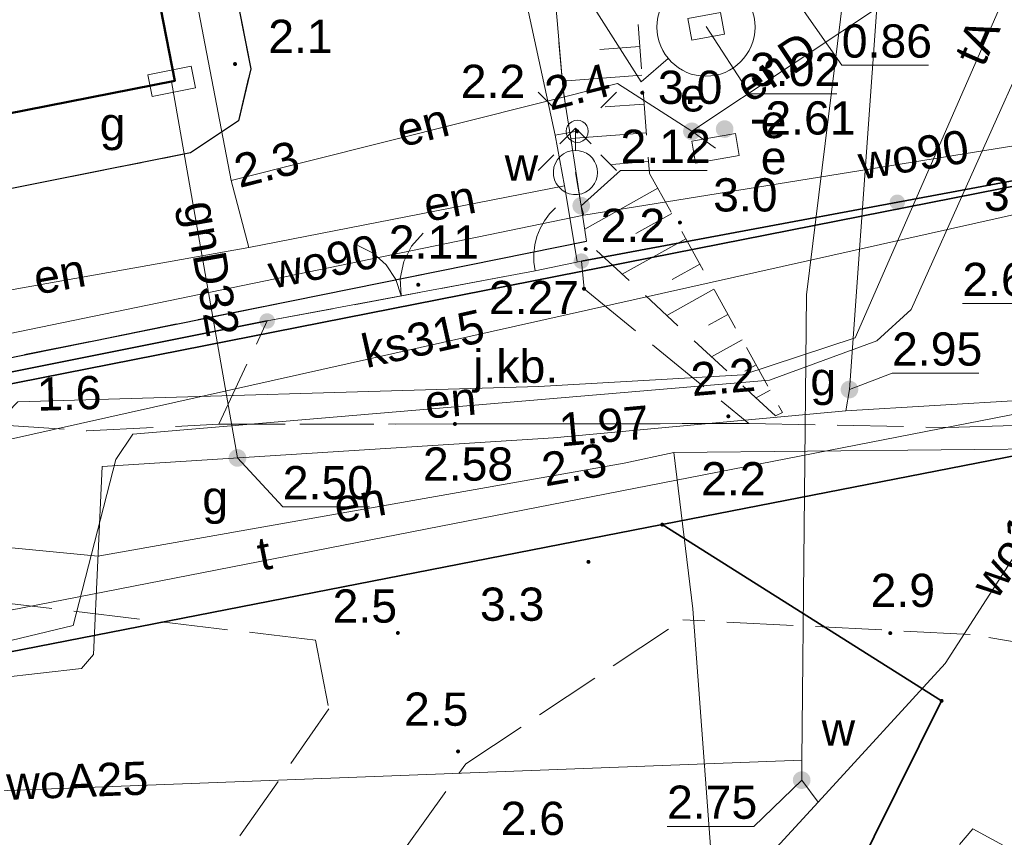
# Model space of a CAD drawing. Extents: x 5461355 to 5464904, y 5969481 to 5972975.
# Tile 25 of 40: x 5462450 to 5462473, y 5972224 to 5972243. Entities that reach past the tile are written whole.
import ezdxf
from ezdxf.enums import TextEntityAlignment as Align

# ---------------------------------------------------------------- set-up
doc = ezdxf.new("R2010")
doc.units = 0
for name, pattern in [('PRZER1-1', [1, 0.5, -0.5]), ('PRZER2-1', [1.5, 1, -0.5]), ('PRZER3-1', [2, 1.5, -0.5])]:
    doc.linetypes.add(name, pattern=pattern)
doc.layers.get('0').update_dxf_attribs({"linetype": 'CONTINUOUS'})
for name, color, linetype, lineweight in [('GEPPGD', 7, 'CONTINUOUS', 18), ('GESBLO', 7, 'CONTINUOUS', 18), ('GESBZO', 7, 'CONTINUOUS', 50), ('GESDZI', 7, 'CONTINUOUS', 18), ('GSLKBR', 7, 'CONTINUOUS', 18), ('GSLKFU', 7, 'CONTINUOUS', 18), ('GSLKOG', 7, 'CONTINUOUS', 35), ('GSLKRW', 7, 'CONTINUOUS', 25), ('GSPWPN', 7, 'CONTINUOUS', 13), ('GSPWPN_O', 7, 'CONTINUOUS', 13), ('GSPWPS', 7, 'CONTINUOUS', 13), ('GSPWPS_O', 7, 'CONTINUOUS', 13), ('GSSKOA', 7, 'CONTINUOUS', 18), ('GSSKOA_O', 7, 'CONTINUOUS', 18), ('GSSKOD', 7, 'CONTINUOUS', 18), ('GSSZSN', 7, 'CONTINUOUS', 18), ('GUPELA', 7, 'CONTINUOUS', 18), ('GUPIWZ', 7, 'CONTINUOUS', 18), ('GUPPRZ_O', 7, 'CONTINUOUS', 18), ('GUSIKP', 7, 'CONTINUOUS', 18)]:
    doc.layers.add(name, color=color, linetype=linetype, lineweight=lineweight)
for name, color, linetype, lineweight, true_color in [('GESKKL', 7, 'CONTINUOUS', 18, 0x24bc24), ('GESUZY', 7, 'CONTINUOUS', 18, 0x008000), ('GULEPR', 1, 'CONTINUOUS', 18, 0xff0000), ('GULEPR_O', 1, 'CONTINUOUS', 18, 0xff0000), ('GULGPR', 7, 'CONTINUOUS', 18, 0xbfbf00), ('GULGPR_O', 7, 'CONTINUOUS', 18, 0xbfbf00), ('GULKPR', 7, 'CONTINUOUS', 18, 0x803300), ('GULKPR_O', 7, 'CONTINUOUS', 18, 0x803300), ('GULTPR', 7, 'CONTINUOUS', 18, 0xff9100), ('GULTPR_O', 7, 'CONTINUOUS', 18, 0xff9100), ('GULWPR', 5, 'CONTINUOUS', 18, 0x0000ff), ('GULWPR_O', 5, 'CONTINUOUS', 18, 0x0000ff), ('GUPESE', 1, 'CONTINUOUS', 18, 0xff0000), ('GUPESE_O', 1, 'CONTINUOUS', 18, 0xff0000), ('GUPEUT', 1, 'CONTINUOUS', 18, 0xff0000), ('GUPEUT_O', 1, 'CONTINUOUS', 18, 0xff0000), ('GUPGSG', 7, 'CONTINUOUS', 18, 0xbfbf00), ('GUPGSG_O', 7, 'CONTINUOUS', 18, 0xbfbf00), ('GUPGZA', 7, 'CONTINUOUS', 18, 0xbfbf00), ('GUPGZA_O', 7, 'CONTINUOUS', 18, 0xbfbf00), ('GUPWDT', 5, 'CONTINUOUS', 18, 0x0000ff), ('GUPWZA', 5, 'CONTINUOUS', 18, 0x0000ff), ('GUPWZA_O', 5, 'CONTINUOUS', 18, 0x0000ff)]:
    doc.layers.add(name, color=color, linetype=linetype, lineweight=lineweight, true_color=true_color)
doc.styles.add('Arial', font='arial.ttf')

# ---------------------------------------------------------------- blocks, each defined once
blk = doc.blocks.new('GEPPGD1_2')
blk.add_hatch(color=0).paths.add_polyline_path([(0, -0.045), (0.013906, -0.042798), (0.02645, -0.036406), (0.036406, -0.02645), (0.042798, -0.013906), (0.045, 0), (0.042798, 0.013906), (0.036406, 0.02645), (0.02645, 0.036406), (0.013906, 0.042798), (0, 0.045), (-0.013906, 0.042798), (-0.02645, 0.036406), (-0.036406, 0.02645), (-0.042798, 0.013906), (-0.045, 0), (-0.042798, -0.013906), (-0.036406, -0.02645), (-0.02645, -0.036406), (-0.013906, -0.042798)])
blk = doc.blocks.new('GSPWPN1')
blk.add_hatch(color=0).paths.add_polyline_path([(-0.045, 0), (-0.043, -0.012), (-0.039, -0.022), (-0.032, -0.032), (-0.022, -0.039), (-0.012, -0.043), (0, -0.045), (0.012, -0.043), (0.022, -0.039), (0.032, -0.032), (0.039, -0.022), (0.043, -0.012), (0.045, 0), (0.043, 0.012), (0.039, 0.022), (0.032, 0.032), (0.022, 0.039), (0.012, 0.043), (0, 0.045), (-0.012, 0.043), (-0.022, 0.039), (-0.032, 0.032), (-0.039, 0.022), (-0.043, 0.012)])
blk = doc.blocks.new('GUPGZA1')
blk.add_hatch(color=0).paths.add_polyline_path([(-0.2, 0), (-0.193185, -0.051764), (-0.173205, -0.1), (-0.141421, -0.141421), (-0.1, -0.173205), (-0.051764, -0.193185), (0, -0.2), (0.051764, -0.193185), (0.1, -0.173205), (0.141421, -0.141421), (0.173205, -0.1), (0.193185, -0.051764), (0.2, 0), (0.193185, 0.051764), (0.173205, 0.1), (0.141421, 0.141421), (0.1, 0.173205), (0.051764, 0.193185), (0, 0.2), (-0.051764, 0.193185), (-0.1, 0.173205), (-0.141421, 0.141421), (-0.173205, 0.1), (-0.193185, 0.051764)])
blk = doc.blocks.new('GUPGSG1')
at = {"color": 0}
blk.add_lwpolyline([(-0.5, -0.25), (-0.5, 0.25), (0.5, 0.25), (0.5, -0.25)], close=True, dxfattribs=at)
blk = doc.blocks.new('GUPIWZ1_3')
at = {"color": 0}
blk.add_lwpolyline([(0.375, -0.25), (-0.375, -0.25), (-0.375, 0.25), (0.375, 0.25)], close=True, dxfattribs=at)
blk = doc.blocks.new('GUPWDT1')
at = {"color": 0}
for points in [[(-0.353553, 0.646447), (0, 1), (0.353553, 0.646447)], [(0, 0.5), (0, 1)]]:
    blk.add_lwpolyline(points, dxfattribs=at)
blk.add_lwpolyline([(0, 0.5), (0.086824, 0.492404), (0.17101, 0.469846), (0.25, 0.433013), (0.321394, 0.383022), (0.383022, 0.321394), (0.433013, 0.25), (0.469846, 0.17101), (0.492404, 0.086824), (0.5, 0), (0.492404, -0.086824), (0.469846, -0.17101), (0.433013, -0.25), (0.377875, -0.32743), (0.309079, -0.393027), (0.229113, -0.444418), (0.140866, -0.479746), (0.047528, -0.497736), (-0.047528, -0.497736), (-0.140866, -0.479746), (-0.229113, -0.444418), (-0.309079, -0.393027), (-0.377875, -0.32743), (-0.433013, -0.25), (-0.4725, -0.163534), (-0.494911, -0.071157), (-0.499434, 0.023791), (-0.485906, 0.117879), (-0.454816, 0.207708), (-0.407288, 0.290028), (-0.34504, 0.361867), (-0.27032, 0.420627), (-0.185831, 0.464184), (-0.094626, 0.490964)], close=True, dxfattribs=at)
blk = doc.blocks.new('GUPWZA1')
blk.add_hatch(color=0).paths.add_polyline_path([(-0.2, 0), (-0.193185, -0.051764), (-0.173205, -0.1), (-0.141421, -0.141421), (-0.1, -0.173205), (-0.051764, -0.193185), (0, -0.2), (0.051764, -0.193185), (0.1, -0.173205), (0.141421, -0.141421), (0.173205, -0.1), (0.193185, -0.051764), (0.2, 0), (0.193185, 0.051764), (0.173205, 0.1), (0.141421, 0.141421), (0.1, 0.173205), (0.051764, 0.193185), (0, 0.2), (-0.051764, 0.193185), (-0.1, 0.173205), (-0.141421, 0.141421), (-0.173205, 0.1), (-0.193185, 0.051764)])
blk = doc.blocks.new('GUPESE1')
at = {"color": 0}
blk.add_lwpolyline([(-0.5, -0.25), (-0.5, 0.25), (0.5, 0.25), (0.5, -0.25)], close=True, dxfattribs=at)
blk = doc.blocks.new('GUPEUT1')
blk.add_hatch(color=0).paths.add_polyline_path([(-0.2, 0), (-0.193185, -0.051764), (-0.173205, -0.1), (-0.141421, -0.141421), (-0.1, -0.173205), (-0.051764, -0.193185), (0, -0.2), (0.051764, -0.193185), (0.1, -0.173205), (0.141421, -0.141421), (0.173205, -0.1), (0.193185, -0.051764), (0.2, 0), (0.193185, 0.051764), (0.173205, 0.1), (0.141421, 0.141421), (0.1, 0.173205), (0.051764, 0.193185), (0, 0.2), (-0.051764, 0.193185), (-0.1, 0.173205), (-0.141421, 0.141421), (-0.173205, 0.1), (-0.193185, 0.051764)])
blk = doc.blocks.new('GSPWPS1')
blk.add_hatch(color=0).paths.add_polyline_path([(-0.045, 0), (-0.043467, -0.011647), (-0.038971, -0.0225), (-0.03182, -0.03182), (-0.0225, -0.038971), (-0.011647, -0.043467), (0, -0.045), (0.011647, -0.043467), (0.0225, -0.038971), (0.03182, -0.03182), (0.038971, -0.0225), (0.043467, -0.011647), (0.045, 0), (0.043467, 0.011647), (0.038971, 0.0225), (0.03182, 0.03182), (0.0225, 0.038971), (0.011647, 0.043467), (0, 0.045), (-0.011647, 0.043467), (-0.0225, 0.038971), (-0.03182, 0.03182), (-0.038971, 0.0225), (-0.043467, 0.011647)])
blk = doc.blocks.new('GSLKOG1')
blk.add_hatch(color=0).paths.add_polyline_path([(-0.175, 0), (-0.169037, -0.045293), (-0.151554, -0.0875), (-0.123744, -0.123744), (-0.0875, -0.151554), (-0.045293, -0.169037), (0, -0.175), (0.045293, -0.169037), (0.0875, -0.151554), (0.123744, -0.123744), (0.151554, -0.0875), (0.169037, -0.045293), (0.175, 0), (0.169037, 0.045293), (0.151554, 0.0875), (0.123744, 0.123744), (0.0875, 0.151554), (0.045293, 0.169037), (0, 0.175), (-0.045293, 0.169037), (-0.0875, 0.151554), (-0.123744, 0.123744), (-0.151554, 0.0875), (-0.169037, 0.045293)])
blk = doc.blocks.new('KOLO')
blk.add_hatch(color=0).paths.add_polyline_path([(-0.175, 0), (-0.169037, -0.045293), (-0.151554, -0.0875), (-0.123744, -0.123744), (-0.0875, -0.151554), (-0.045293, -0.169037), (0, -0.175), (0.045293, -0.169037), (0.0875, -0.151554), (0.123744, -0.123744), (0.151554, -0.0875), (0.169037, -0.045293), (0.175, 0), (0.169037, 0.045293), (0.151554, 0.0875), (0.123744, 0.123744), (0.0875, 0.151554), (0.045293, 0.169037), (0, 0.175), (-0.045293, 0.169037), (-0.0875, 0.151554), (-0.123744, 0.123744), (-0.151554, 0.0875), (-0.169037, 0.045293)])
blk = doc.blocks.new('GUPELA1')
at = {"color": 0}
blk.add_lwpolyline([(0, 0.25), (0.064705, 0.241481), (0.125, 0.216506), (0.176777, 0.176777), (0.216506, 0.125), (0.241481, 0.064705), (0.25, 0), (0.241481, -0.064705), (0.216506, -0.125), (0.176777, -0.176777), (0.125, -0.216506), (0.064705, -0.241481), (0, -0.25), (-0.064705, -0.241481), (-0.125, -0.216506), (-0.176777, -0.176777), (-0.216506, -0.125), (-0.241481, -0.064705), (-0.25, 0), (-0.241481, 0.064705), (-0.216506, 0.125), (-0.176777, 0.176777), (-0.125, 0.216506), (-0.064705, 0.241481)], close=True, dxfattribs=at)
blk = doc.blocks.new('GUPELA2')
blk.add_hatch(color=0).paths.add_polyline_path([(-0.001087, 0.044987), (0.011881, 0.043403), (0.021281, 0.03965), (0.030065, 0.033482), (0.038133, 0.023893), (0.043117, 0.012881), (0.044986, 0.001113), (0.044323, -0.007777), (0.040557, -0.019497), (0.033417, -0.030138), (0.024849, -0.037517), (0.013788, -0.042836), (0.002013, -0.044955), (-0.00982, -0.043916), (-0.020466, -0.040077), (-0.029541, -0.033946), (-0.036867, -0.025804), (-0.04187, -0.01649), (-0.04461, -0.005909), (-0.044532, 0.006476), (-0.041285, 0.017903), (-0.034764, 0.028574), (-0.024479, 0.03776), (-0.013449, 0.042943)])
at = {"color": 0}
for points in [[(-0.883883, 0.883883), (-0.53033, 0.53033)], [(0.883883, 0.883883), (0.53033, 0.53033)], [(-0.883883, -0.883883), (-0.53033, -0.53033)], [(0.883883, -0.883883), (0.53033, -0.53033)]]:
    blk.add_lwpolyline(points, dxfattribs=at)
blk = doc.blocks.new('GSLKBR1')
at = {"color": 0}
for points in [[(1.299038, 0.75), (1.06066, 0.43934), (0.75, 0.200962), (0.388229, 0.051111), (0, 0)], [(0, 0), (0.388229, -0.051111), (0.75, -0.200962), (1.06066, -0.43934), (1.299038, -0.75)]]:
    blk.add_lwpolyline(points, dxfattribs=at)
blk = doc.blocks.new('GSLKFU1')
at = {"color": 0}
blk.add_lwpolyline([(0, 0), (-0.012833, -0.195789), (-0.051111, -0.388229), (-0.114181, -0.574025), (-0.200962, -0.75), (-0.30997, -0.913142), (-0.43934, -1.06066), (-0.586858, -1.19003), (-0.75, -1.299038)], dxfattribs=at)

msp = doc.modelspace()

# ---------------------------------------------------------------- linework, layer by layer
at = {"layer": 'GESBLO', "color": 252, "linetype": 'Continuous', "lineweight": 18}
msp.add_lwpolyline([(5462437.03, 5972241.48), (5462453.34, 5972244.69), (5462453.98, 5972241.41), (5462437.68, 5972238.2)], close=True, dxfattribs=at)
at = {"layer": 'GESBZO', "color": 252, "linetype": 'Continuous', "lineweight": 50}
msp.add_lwpolyline([(5462437.68, 5972238.2), (5462453.98, 5972241.41), (5462453.34, 5972244.69), (5462452.18, 5972250.55)], dxfattribs=at)
at = {"layer": 'GESDZI', "color": 84, "linetype": 'Continuous', "lineweight": 35, "elevation": 10.22}
msp.add_lwpolyline([(5462335.22, 5972217.06), (5462360.98, 5972216.97), (5462484.81, 5972241.37), (5462499.09, 5972259.82), (5462446.58, 5972265.43), (5462440.49, 5972275.48), (5462351.94, 5972288.84)], dxfattribs=at)
for points in [[(5462361.56, 5972210.96), (5462432.19, 5972224.99), (5462464.99, 5972231.39), (5462479.23, 5972234.17), (5462484.81, 5972241.37), (5462360.98, 5972216.97), (5462335.22, 5972217.06), (5462276.28, 5972225.17), (5462275.47, 5972219.23), (5462312.97, 5972214.07), (5462334.8, 5972211.07)], [(5462464.99, 5972231.39), (5462471.3, 5972227.41), (5462462.69, 5972210.08), (5462459.04, 5972200.82), (5462456.12, 5972191.3), (5462453.89, 5972181.3), (5462452.51, 5972171.14), (5462452.01, 5972160.32), (5462452.32, 5972150.13), (5462455.34, 5972102.56), (5462457.87, 5972101.97), (5462453.87, 5972157.77), (5462457.45, 5972184.44), (5462464.73, 5972209.82), (5462479.23, 5972234.17)], [(5462464.99, 5972231.39), (5462432.19, 5972224.99), (5462427.17, 5972199.15), (5462410.43, 5972168), (5462406.62, 5972160.9), (5462385.18, 5972097.94), (5462407.14, 5972103.91), (5462448.06, 5972094.45), (5462450.21, 5972103.75), (5462455.34, 5972102.56), (5462452.32, 5972150.13), (5462452.01, 5972160.32), (5462452.51, 5972171.14), (5462453.89, 5972181.3), (5462456.12, 5972191.3), (5462459.04, 5972200.82), (5462462.69, 5972210.08), (5462471.3, 5972227.41)]]:
    msp.add_lwpolyline(points, close=True, dxfattribs=at)
at = {"layer": 'GESKKL', "color": 252, "linetype": 'PRZER3-1', "lineweight": 18}
msp.add_lwpolyline([(5462432.19, 5972224.99), (5462427.17, 5972199.15), (5462414.304, 5972175.208), (5462419.44, 5972170.82), (5462436.75, 5972164.98), (5462438.56, 5972171.6), (5462443.13, 5972185.52), (5462444.79, 5972196.46), (5462445.76, 5972196.29), (5462444.24, 5972184.97), (5462442.57, 5972180.36), (5462453.786, 5972180.532), (5462453.89, 5972181.3), (5462456.12, 5972191.3), (5462459.04, 5972200.82), (5462462.69, 5972210.08), (5462471.3, 5972227.41), (5462464.99, 5972231.39)], close=True, dxfattribs=at)
at = {"layer": 'GESUZY', "color": 252, "linetype": 'PRZER1-1', "lineweight": 18}
msp.add_lwpolyline([(5462351.94, 5972288.84), (5462440.49, 5972275.48), (5462446.58, 5972265.43), (5462499.09, 5972259.82), (5462484.81, 5972241.37), (5462360.98, 5972216.97), (5462335.22, 5972217.06)], dxfattribs=at)
for points in [[(5462361.56, 5972210.96), (5462368.36, 5972212.311), (5462385.949, 5972215.805), (5462432.19, 5972224.99), (5462464.99, 5972231.39), (5462479.23, 5972234.17), (5462484.81, 5972241.37), (5462360.98, 5972216.97), (5462335.22, 5972217.06), (5462276.28, 5972225.17), (5462275.47, 5972219.23), (5462312.97, 5972214.07), (5462334.8, 5972211.07)], [(5462464.99, 5972231.39), (5462471.3, 5972227.41), (5462462.69, 5972210.08), (5462459.04, 5972200.82), (5462456.12, 5972191.3), (5462453.89, 5972181.3), (5462453.786, 5972180.532), (5462452.51, 5972171.14), (5462452.01, 5972160.32), (5462452.32, 5972150.13), (5462455.34, 5972102.56), (5462457.87, 5972101.97), (5462453.87, 5972157.77), (5462457.45, 5972184.44), (5462464.73, 5972209.82), (5462479.23, 5972234.17)], [(5462432.19, 5972224.99), (5462427.17, 5972199.15), (5462414.304, 5972175.208), (5462419.44, 5972170.82), (5462436.75, 5972164.98), (5462438.56, 5972171.6), (5462443.13, 5972185.52), (5462444.79, 5972196.46), (5462445.76, 5972196.29), (5462444.24, 5972184.97), (5462442.57, 5972180.36), (5462453.786, 5972180.532), (5462453.89, 5972181.3), (5462456.12, 5972191.3), (5462459.04, 5972200.82), (5462462.69, 5972210.08), (5462471.3, 5972227.41), (5462464.99, 5972231.39)]]:
    msp.add_lwpolyline(points, close=True, dxfattribs=at)
at = {"layer": 'GSLKBR', "color": 252, "linetype": 'Continuous', "lineweight": 18}
msp.add_lwpolyline([(5462462.116, 5972237.118), (5462456.065, 5972235.988)], dxfattribs=at)
at = {"layer": 'GSLKFU', "color": 252, "linetype": 'Continuous', "lineweight": 18}
msp.add_lwpolyline([(5462463.163, 5972237.339), (5462462.116, 5972237.118)], dxfattribs=at)
at = {"layer": 'GSLKOG', "color": 252, "linetype": 'Continuous', "lineweight": 35}
for points in [[(5462463.163, 5972237.339), (5462484.81, 5972241.37)], [(5462276.28, 5972225.17), (5462276.32, 5972225.465), (5462294.05, 5972222.984), (5462316.347, 5972219.984), (5462337.658, 5972217.051), (5462360.98, 5972216.97), (5462456.065, 5972235.988)]]:
    msp.add_lwpolyline(points, dxfattribs=at)
at = {"layer": 'GSLKRW', "color": 252, "linetype": 'Continuous', "lineweight": 25}
for points in [[(5462447.735, 5972255.11), (5462451.36, 5972255.755), (5462452.533, 5972255.612), (5462453.182, 5972254.679), (5462454.251, 5972249.012), (5462455.693, 5972241.683), (5462455.416, 5972240.505), (5462454.334, 5972239.784), (5462436.057, 5972236.142)], [(5462435.758, 5972232.271), (5462446.665, 5972234.436), (5462463.281, 5972237.787)]]:
    msp.add_lwpolyline(points, dxfattribs=at)
at = {"layer": 'GSSKOA', "color": 252, "linetype": 'PRZER3-1', "lineweight": 18}
for points in [[(5462447.735, 5972255.11), (5462451.36, 5972255.755), (5462452.533, 5972255.612), (5462453.182, 5972254.679), (5462454.251, 5972249.012), (5462455.693, 5972241.683), (5462455.416, 5972240.505)], [(5462456.122, 5972236.344), (5462462.033, 5972237.536), (5462463.281, 5972237.787), (5462462.742, 5972241.28), (5462462.57, 5972243.277), (5462463.736, 5972245.029), (5462465.174, 5972245.87), (5462479.453, 5972249.642), (5462480.594, 5972249.939), (5462481.083, 5972250.041), (5462483.077, 5972250.501), (5462483.562, 5972250.648), (5462488.332, 5972251.874)], [(5462455.416, 5972240.505), (5462454.334, 5972239.784), (5462436.057, 5972236.142), (5462435.566, 5972236.048), (5462429.949, 5972234.909), (5462428.221, 5972234.585), (5462417.6, 5972232.426), (5462401.388, 5972229.216), (5462383.202, 5972225.597), (5462381.244, 5972225.223), (5462369.579, 5972222.972), (5462360.94, 5972221.244), (5462348.111, 5972221.444)], [(5462349.667, 5972217.493), (5462361.229, 5972217.36), (5462378.8, 5972220.826), (5462403.892, 5972225.894), (5462423.451, 5972229.71), (5462435.758, 5972232.271), (5462446.665, 5972234.436), (5462456.122, 5972236.344)], [(5462447.987, 5972233.772), (5462451.994, 5972233.508), (5462454.974, 5972233.655), (5462460.307, 5972233.662), (5462466.944, 5972233.671), (5462471.439, 5972233.583), (5462474.342, 5972233.671), (5462483.334, 5972232.939)], [(5462457.156, 5972228.779), (5462448.256, 5972229.846)], [(5462434.48, 5972186.231), (5462436.695, 5972191.754), (5462438.974, 5972196.055), (5462445.14, 5972203.408), (5462450.781, 5972210.446), (5462455.539, 5972218.443), (5462456.883, 5972220.903), (5462460.552, 5972225.985), (5462465.456, 5972229.24)], [(5462477.783, 5972224.815), (5462477.661, 5972225.148), (5462476.233, 5972227.623), (5462475.821, 5972228.266), (5462471.945, 5972228.908), (5462465.456, 5972229.24)], [(5462457.156, 5972228.779), (5462457.459, 5972227.227), (5462453.029, 5972220.902), (5462447.298, 5972212.224), (5462442.185, 5972205.589), (5462437.06, 5972199.165), (5462436.38, 5972198.445)]]:
    msp.add_lwpolyline(points, dxfattribs=at)
msp.add_lwpolyline([(5462456.065, 5972235.988), (5462462.116, 5972237.118), (5462463.163, 5972237.339), (5462463.223, 5972236.715), (5462466.944, 5972233.671), (5462460.307, 5972233.662), (5462454.974, 5972233.655)], close=True, dxfattribs=at)
at = {"layer": 'GSSKOD', "color": 252, "linetype": 'PRZER2-1', "lineweight": 18}
msp.add_lwpolyline([(5462444.35, 5972254), (5462438.645, 5972252.784), (5462432.946, 5972251.649), (5462435.417, 5972239.493), (5462436.057, 5972236.142), (5462454.334, 5972239.784), (5462455.416, 5972240.505), (5462455.693, 5972241.683), (5462454.251, 5972249.012), (5462453.182, 5972254.679), (5462452.533, 5972255.612), (5462451.36, 5972255.755), (5462447.735, 5972255.11), (5462447.819, 5972254.685), (5462451.24, 5972255.36), (5462452.18, 5972250.55), (5462453.34, 5972244.69), (5462453.98, 5972241.41), (5462437.68, 5972238.2), (5462437.03, 5972241.48), (5462435.88, 5972247.34), (5462445.3, 5972249.2)], close=True, dxfattribs=at)
at = {"layer": 'GSSZSN', "color": 252, "linetype": 'PRZER2-1', "lineweight": 18}
msp.add_lwpolyline([(5462489.611, 5972250.981), (5462484.493, 5972249.909), (5462484.922, 5972246.714), (5462479.95, 5972245.794), (5462479.488, 5972248.006), (5462465.187, 5972243.972), (5462464.445, 5972242.679), (5462464.702, 5972239.318), (5462467.707, 5972233.919), (5462467.548, 5972233.846), (5462463.281, 5972237.787), (5462462.742, 5972241.28), (5462462.57, 5972243.277), (5462463.736, 5972245.029), (5462465.174, 5972245.87), (5462479.453, 5972249.642), (5462479.898, 5972249.25), (5462480.34, 5972246.837), (5462481.211, 5972246.982), (5462481.25, 5972246.795), (5462484.142, 5972247.37), (5462483.562, 5972250.648), (5462488.332, 5972251.874)], dxfattribs=at)
at = {"layer": 'GSSZSN', "color": 252, "linetype": 'Continuous', "lineweight": 18}
for points in [[(5462464.482, 5972242.187), (5462463.579, 5972242.118)], [(5462464.532, 5972241.537), (5462462.732, 5972241.399)], [(5462464.582, 5972240.886), (5462463.703, 5972240.819)], [(5462464.632, 5972240.236), (5462462.923, 5972240.105)], [(5462464.681, 5972239.586), (5462463.852, 5972239.522)], [(5462463.238, 5972238.064), (5462464.889, 5972238.983)], [(5462465.206, 5972238.413), (5462464.394, 5972237.961)], [(5462464.086, 5972237.044), (5462465.523, 5972237.843)], [(5462465.84, 5972237.273), (5462465.215, 5972236.926)], [(5462465.094, 5972236.112), (5462466.157, 5972236.704)], [(5462466.474, 5972236.134), (5462466.036, 5972235.89)], [(5462466.792, 5972235.564), (5462466.103, 5972235.18)], [(5462467.109, 5972234.994), (5462466.858, 5972234.854)], [(5462467.426, 5972234.424), (5462467.111, 5972234.249)]]:
    msp.add_lwpolyline(points, dxfattribs=at)
at = {"layer": 'GULEPR', "color": 1, "linetype": 'Continuous', "lineweight": 18, "true_color": 0xff0000, "elevation": 10.14}
for points in [[(5462465.25, 5972233.02), (5462474.31, 5972233.11), (5462481.61, 5972232.26), (5462487.29, 5972241.3), (5462492.7, 5972247.2), (5462494.37, 5972249.05), (5462494.72, 5972249.19), (5462498.25, 5972253.15), (5462501.3, 5972256.35), (5462510.41, 5972264.88), (5462518.73, 5972256.61), (5462522.11, 5972261.03)], [(5462465.25, 5972233.02), (5462474.31, 5972233.11), (5462481.61, 5972232.26), (5462487.29, 5972241.3), (5462492.7, 5972247.2), (5462494.37, 5972249.05), (5462494.72, 5972249.19), (5462498.25, 5972253.15), (5462501.3, 5972256.35), (5462510.41, 5972264.88), (5462518.73, 5972256.61), (5462522.11, 5972261.03)], [(5462450.91, 5972262.31), (5462454.27, 5972262.95), (5462482.4, 5972259.97), (5462482.38, 5972259.78), (5462481.12, 5972259.24), (5462482.69, 5972251.62), (5462461.01, 5972247.38), (5462462.57, 5972240.18)], [(5462450.91, 5972262.31), (5462454.27, 5972262.95), (5462482.4, 5972259.97), (5462482.38, 5972259.78), (5462481.12, 5972259.24), (5462482.69, 5972251.62), (5462461.01, 5972247.38), (5462462.57, 5972240.18)], [(5462470.38, 5972255.4), (5462470.654, 5972255.013), (5462473.305, 5972253.752), (5462474.723, 5972246.304), (5462465.66, 5972240.27)], [(5462470.38, 5972255.4), (5462470.654, 5972255.013), (5462473.305, 5972253.752), (5462474.723, 5972246.304), (5462465.66, 5972240.27)], [(5462448.56, 5972227.63), (5462448.89, 5972228.44), (5462451.68, 5972229.11), (5462452.65, 5972232.86), (5462453.03, 5972233.43), (5462467.41, 5972234.65), (5462469.84, 5972235.54), (5462470.61, 5972236.25), (5462476.37, 5972249.08), (5462476.33, 5972249.68), (5462473.05, 5972254.47), (5462471.75, 5972255), (5462471.73, 5972255.149)], [(5462448.56, 5972227.63), (5462448.89, 5972228.44), (5462451.68, 5972229.11), (5462452.65, 5972232.86), (5462453.03, 5972233.43), (5462467.41, 5972234.65), (5462469.84, 5972235.54), (5462470.61, 5972236.25), (5462476.37, 5972249.08), (5462476.33, 5972249.68), (5462473.05, 5972254.47), (5462471.75, 5972255), (5462471.73, 5972255.149)], [(5462455.25, 5972239.16), (5462452.79, 5972251.98)], [(5462455.25, 5972239.16), (5462452.79, 5972251.98)], [(5462455.25, 5972239.16), (5462463.98, 5972241.35), (5462465.66, 5972240.27)], [(5462455.25, 5972239.16), (5462463.98, 5972241.35), (5462465.66, 5972240.27)], [(5462462.57, 5972240.18), (5462463.07, 5972240.27)], [(5462462.57, 5972240.18), (5462463.07, 5972240.27)], [(5462462.57, 5972240.18), (5462462.78, 5972239.04)], [(5462462.57, 5972240.18), (5462462.78, 5972239.04)], [(5462465.66, 5972240.27), (5462466.194, 5972239.886)], [(5462465.66, 5972240.27), (5462466.194, 5972239.886)], [(5462455.65, 5972237.65), (5462455.25, 5972239.16)], [(5462455.65, 5972237.65), (5462455.25, 5972239.16)], [(5462462.78, 5972239.04), (5462455.65, 5972237.65)], [(5462462.78, 5972239.04), (5462455.65, 5972237.65)], [(5462462.78, 5972239.04), (5462463.07, 5972237.33)], [(5462462.78, 5972239.04), (5462463.07, 5972237.33)], [(5462446.365, 5972233.795), (5462446.68, 5972233.93), (5462446.64, 5972234.16), (5462447.07, 5972234.38), (5462447.15, 5972236.13), (5462455.65, 5972237.65)], [(5462446.365, 5972233.795), (5462446.68, 5972233.93), (5462446.64, 5972234.16), (5462447.07, 5972234.38), (5462447.15, 5972236.13), (5462455.65, 5972237.65)], [(5462446.46, 5972232.98), (5462446.87, 5972231.2), (5462452.24, 5972230.68), (5462464.13, 5972232.78), (5462465.25, 5972233.02)], [(5462446.46, 5972232.98), (5462446.87, 5972231.2), (5462452.24, 5972230.68), (5462464.13, 5972232.78), (5462465.25, 5972233.02)], [(5462465.25, 5972233.02), (5462465.68, 5972229.49), (5462466.08, 5972224.12), (5462470.81, 5972220.73), (5462471.06, 5972220.73)], [(5462465.25, 5972233.02), (5462465.68, 5972229.49), (5462466.08, 5972224.12), (5462470.81, 5972220.73), (5462471.06, 5972220.73)]]:
    msp.add_lwpolyline(points, dxfattribs=at)
at = {"layer": 'GULEPR', "color": 1, "linetype": 'PRZER3-1', "lineweight": 18, "true_color": 0xff0000, "elevation": 10.14}
msp.add_lwpolyline([(5462443.367, 5972020.596), (5462452.3, 5972048.643), (5462457.629, 5972065.231), (5462459.565, 5972071.328), (5462460.374, 5972075.531), (5462460.374, 5972079.211), (5462460.45, 5972082.879), (5462458.647, 5972086.464), (5462457.054, 5972107.973), (5462455.293, 5972137.907), (5462453.94, 5972156.345), (5462454.373, 5972167.626), (5462455.534, 5972178.575), (5462457.895, 5972189.661), (5462460.053, 5972196.993), (5462459.361, 5972198.326), (5462461.87, 5972205.551), (5462469.133, 5972221.104), (5462472.009, 5972224.524), (5462473.402, 5972223.756), (5462481.312, 5972234.779), (5462486.343, 5972242.471)], dxfattribs=at)
msp.add_lwpolyline([(5462443.367, 5972020.596), (5462452.3, 5972048.643), (5462457.629, 5972065.231), (5462459.565, 5972071.328), (5462460.374, 5972075.531), (5462460.374, 5972079.211), (5462460.45, 5972082.879), (5462458.647, 5972086.464), (5462457.054, 5972107.973), (5462455.293, 5972137.907), (5462453.94, 5972156.345), (5462454.373, 5972167.626), (5462455.534, 5972178.575), (5462457.895, 5972189.661), (5462460.053, 5972196.993), (5462459.361, 5972198.326), (5462461.87, 5972205.551), (5462469.133, 5972221.104), (5462472.009, 5972224.524), (5462473.402, 5972223.756), (5462481.312, 5972234.779), (5462486.343, 5972242.471)], dxfattribs=at)
at = {"layer": 'GULGPR', "color": 52, "linetype": 'Continuous', "lineweight": 18, "true_color": 0xbfbf00, "elevation": 10.14}
for points in [[(5462469.14, 5972233.96), (5462469.22, 5972234.44), (5462469.99, 5972245.17), (5462459.14, 5972260.37), (5462452.66, 5972268.35), (5462451.23, 5972270.52), (5462449.13, 5972272.79), (5462446.4, 5972274.63), (5462443.43, 5972275.47), (5462435.95, 5972277.04), (5462427.69, 5972278.82), (5462413.19, 5972280.46), (5462402.22, 5972281.79), (5462394.22, 5972282.56), (5462384.59, 5972284.05), (5462374.3, 5972286.55), (5462364.92, 5972288.23), (5462351.65, 5972289.76), (5462343.98, 5972290.12), (5462334.31, 5972291.23), (5462298.58, 5972294.17), (5462264.1, 5972296.99)], [(5462469.14, 5972233.96), (5462475.17, 5972234.32), (5462479.48, 5972234.69), (5462480.59, 5972234.27), (5462489.61, 5972229.3), (5462490.79, 5972227.89), (5462494.95, 5972225.36), (5462495.48, 5972225.4), (5462496.52, 5972226.96), (5462498.27, 5972229.84), (5462500.26, 5972232.48), (5462502.46, 5972235.12), (5462507.49, 5972241.01), (5462511.51, 5972246.22), (5462514.18, 5972249.43), (5462516.47, 5972252.08), (5462520.67, 5972256.64), (5462521.31, 5972257.098)], [(5462455.395, 5972232.895), (5462453.908, 5972241.396)], [(5462469.14, 5972233.96), (5462462.53, 5972233.35), (5462452.34, 5972232.7), (5462452.14, 5972228.46), (5462451.87, 5972228.14), (5462450.01, 5972227.93), (5462449.57, 5972227.68), (5462449.17, 5972227), (5462448.63, 5972226.09), (5462444.91, 5972218.43), (5462442.77, 5972213.92), (5462441.26, 5972210.4), (5462438.76, 5972204.67), (5462433.36, 5972191.26), (5462425.77, 5972172.96)]]:
    msp.add_lwpolyline(points, dxfattribs=at)
at = {"layer": 'GULKPR', "linetype": 'Continuous', "lineweight": 18}
for points in [[(5462465.127, 5972241.911), (5462464.512, 5972241.385), (5462462.51, 5972244.539), (5462470.851, 5972247.898), (5462470.913, 5972248.334), (5462470.77, 5972248.75)], [(5462450.2, 5972233.3), (5462473.724, 5972238.568)]]:
    msp.add_lwpolyline(points, dxfattribs=at)
at = {"layer": 'GULTPR', "color": 30, "linetype": 'Continuous', "lineweight": 18, "true_color": 0xff9100, "elevation": 10.14}
for points in [[(5462475.15, 5972248.85), (5462469.35, 5972235.61), (5462466.81, 5972234.77), (5462462.2, 5972234.51)], [(5462475.15, 5972248.85), (5462469.35, 5972235.61), (5462466.81, 5972234.77), (5462462.2, 5972234.51)], [(5462436.718, 5972226.813), (5462475.34, 5972234.35), (5462481.633, 5972238.882)], [(5462436.718, 5972226.813), (5462475.34, 5972234.35), (5462481.633, 5972238.882)], [(5462462.2, 5972234.51), (5462450.43, 5972234.158), (5462449.091, 5972232.78), (5462447.924, 5972231.201), (5462438.018, 5972208.875), (5462435.179, 5972201.759), (5462428.501, 5972183.96), (5462419.527, 5972163.61), (5462414.195, 5972142.483), (5462412.711, 5972124.992), (5462411.092, 5972116.673), (5462407.3, 5972094.825), (5462402.792, 5972077.023), (5462401.096, 5972070.227), (5462392.258, 5972039.441), (5462386.279, 5972014.531), (5462384.401, 5971988.917), (5462380.341, 5971958.022), (5462377.764, 5971942.121), (5462376.701, 5971929.463), (5462373.291, 5971911.539), (5462373.192, 5971906.639)], [(5462462.2, 5972234.51), (5462450.43, 5972234.158), (5462449.091, 5972232.78), (5462447.924, 5972231.201), (5462438.018, 5972208.875), (5462435.179, 5972201.759), (5462428.501, 5972183.96), (5462419.527, 5972163.61), (5462414.195, 5972142.483), (5462412.711, 5972124.992), (5462411.092, 5972116.673), (5462407.3, 5972094.825), (5462402.792, 5972077.023), (5462401.096, 5972070.227), (5462392.258, 5972039.441), (5462386.279, 5972014.531), (5462384.401, 5971988.917), (5462380.341, 5971958.022), (5462377.764, 5971942.121), (5462376.701, 5971929.463), (5462373.291, 5971911.539), (5462373.192, 5971906.639)]]:
    msp.add_lwpolyline(points, dxfattribs=at)
at = {"layer": 'GULWPR', "color": 5, "linetype": 'Continuous', "lineweight": 18, "true_color": 0x0000ff, "elevation": 10.14}
for points in [[(5462468.51, 5972225.12), (5462468.14, 5972225.62), (5462468.145, 5972226.073), (5462468.25, 5972236.58), (5462469.37, 5972245.68), (5462469.24, 5972247.19), (5462468.14, 5972249.27), (5462461.16, 5972257.95), (5462451.23, 5972271.67), (5462450.58, 5972272.94), (5462450.5, 5972274.54), (5462450.876, 5972275.99)], [(5462478.7, 5972242.78), (5462478.13, 5972242.13), (5462476.2, 5972240.47), (5462463.22, 5972238.38)], [(5462463.16, 5972238.59), (5462463.03, 5972239.34)], [(5462478.03, 5972239.31), (5462476.37, 5972235.99), (5462471.38, 5972228.25), (5462468.51, 5972225.12)], [(5462463.22, 5972238.38), (5462448.06, 5972235.25), (5462447.73, 5972236.95), (5462444.26, 5972236.51)], [(5462463.22, 5972238.38), (5462463.16, 5972238.59)], [(5462435.42, 5972224.82), (5462468.145, 5972226.073)], [(5462468.51, 5972225.12), (5462464.3, 5972220.55), (5462457.1, 5972213.44), (5462448.24, 5972204.79), (5462439.38, 5972196.03), (5462438.29, 5972194.17)]]:
    msp.add_lwpolyline(points, dxfattribs=at)
at = {"layer": 'GUPPRZ_O', "color": 36, "linetype": 'Continuous', "lineweight": 13, "true_color": 0x803300, "elevation": 10.8, "flags": 128}
for points in [[(5462468.142, 5972243.049), (5462469.045, 5972241.761), (5462471.005, 5972241.761)], [(5462474.69, 5972238.36), (5462473.73, 5972236.379), (5462471.77, 5972236.379)]]:
    msp.add_lwpolyline(points, dxfattribs=at)
at = {"layer": 'GUPPRZ_O', "color": 7, "linetype": 'Continuous', "lineweight": 13, "elevation": 10.8, "flags": 128}
msp.add_lwpolyline([(5462465.98, 5972242.64), (5462466.971, 5972241.119), (5462468.931, 5972241.119)], dxfattribs=at)
at = {"layer": 'GUPPRZ_O', "color": 5, "linetype": 'Continuous', "lineweight": 13, "true_color": 0x0000ff, "elevation": 10.8, "flags": 128}
for points in [[(5462463.16, 5972238.59), (5462464.048, 5972239.384), (5462466.008, 5972239.384)], [(5462468.14, 5972225.62), (5462467.058, 5972224.574), (5462465.098, 5972224.574)]]:
    msp.add_lwpolyline(points, dxfattribs=at)
at = {"layer": 'GUPPRZ_O', "color": 52, "linetype": 'Continuous', "lineweight": 13, "true_color": 0xbfbf00, "elevation": 10.8, "flags": 128}
for points in [[(5462469.22, 5972234.44), (5462470.181, 5972234.808), (5462472.141, 5972234.808)], [(5462455.395, 5972232.895), (5462456.418, 5972231.791), (5462458.378, 5972231.791)]]:
    msp.add_lwpolyline(points, dxfattribs=at)
at = {"layer": 'GUSIKP', "color": 36, "linetype": 'Continuous', "lineweight": 18, "true_color": 0x803300, "elevation": 10.14}
msp.add_lwpolyline([(5462465.977, 5972241.514, -1), (5462465.977, 5972243.733, -1)], format="xyb", close=True, dxfattribs=at)

# ---------------------------------------------------------------- block references
at = {"layer": 'GEPPGD', "color": 252, "linetype": 'Continuous', "lineweight": 18}
for p in [(5462464.99, 5972231.39, 10.24), (5462471.3, 5972227.41, 10.24)]:
    msp.add_blockref('GEPPGD1_2', p, dxfattribs=at)
at = {"layer": 'GSLKBR', "color": 252, "linetype": 'Continuous', "lineweight": 18, "rotation": 100.5779153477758}
msp.add_blockref('GSLKBR1', (5462459.09, 5972236.553, 10.18), dxfattribs=at)
at = {"layer": 'GSLKFU', "color": 252, "linetype": 'Continuous', "lineweight": 18, "rotation": 191.9189922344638}
msp.add_blockref('GSLKFU1', (5462462.116, 5972237.118, 10.18), dxfattribs=at)
at = {"layer": 'GSLKOG', "color": 252, "linetype": 'Continuous', "lineweight": 35}
for name, p, rotation in [('KOLO', (5462470.3, 5972238.668, 10.18), 10.54852411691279), ('KOLO', (5462470.3, 5972238.668, 10.18), 10.54852411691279), ('GSLKOG1', (5462463.163, 5972237.339, 10.18), 10.54852411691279), ('GSLKOG1', (5462456.065, 5972235.988, 10.18), 11.31051187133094)]:
    msp.add_blockref(name, p, dxfattribs=dict(at, rotation=rotation))
at = {"layer": 'GSPWPN', "color": 252, "linetype": 'Continuous', "lineweight": 13}
for p in [(5462455.34, 5972241.789, 10.08), (5462464.54, 5972241.14, 10.08), (5462462.68, 5972240.83, 10.08), (5462465.39, 5972238.21, 10.08), (5462463.26, 5972237.61, 10.08), (5462466.483, 5972233.835, 10.08), (5462463.323, 5972230.548, 10.08), (5462459.018, 5972228.943, 10.08), (5462470.141, 5972228.939, 10.08), (5462460.377, 5972226.268, 10.08)]:
    msp.add_blockref('GSPWPN1', p, dxfattribs=at)
at = {"layer": 'GSPWPS', "color": 252, "linetype": 'Continuous', "lineweight": 13}
for p in [(5462459.478, 5972236.805, 10.08), (5462463.223, 5972236.715, 10.08), (5462460.307, 5972233.662, 10.08)]:
    msp.add_blockref('GSPWPS1', p, dxfattribs=at)
at = {"layer": 'GUPELA', "color": 252, "linetype": 'Continuous', "lineweight": 18}
for name in ['GUPELA2', 'GUPELA1']:
    msp.add_blockref(name, (5462463.07, 5972240.27, 10.16), dxfattribs=at)
at = {"layer": 'GUPESE', "color": 1, "linetype": 'Continuous', "lineweight": 18, "true_color": 0xff0000, "rotation": 10.01930375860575}
msp.add_blockref('GUPESE1', (5462466.194, 5972239.886, 10.16), dxfattribs=at)
at = {"layer": 'GUPEUT', "color": 1, "linetype": 'Continuous', "lineweight": 18, "true_color": 0xff0000}
for p in [(5462465.66, 5972240.27, 10.16), (5462466.4, 5972240.32, 10.16)]:
    msp.add_blockref('GUPEUT1', p, dxfattribs=at)
at = {"layer": 'GUPGSG', "color": 252, "linetype": 'Continuous', "lineweight": 18, "rotation": 191.2600536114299}
msp.add_blockref('GUPGSG1', (5462453.908, 5972241.396, 10.16), dxfattribs=at)
at = {"layer": 'GUPGZA', "color": 52, "linetype": 'Continuous', "lineweight": 18, "true_color": 0xbfbf00}
for p, rotation in [((5462469.22, 5972234.44, 10.16), 86.86996950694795), ((5462455.395, 5972232.895, 10.16), 4.251536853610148)]:
    msp.add_blockref('GUPGZA1', p, dxfattribs=dict(at, rotation=rotation))
at = {"layer": 'GUPIWZ', "color": 252, "linetype": 'Continuous', "lineweight": 18, "rotation": 10.16522392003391}
msp.add_blockref('GUPIWZ1_3', (5462465.98, 5972242.64, 10.18), dxfattribs=at)
at = {"layer": 'GUPWDT', "color": 5, "linetype": 'Continuous', "lineweight": 18, "true_color": 0x0000ff}
msp.add_blockref('GUPWDT1', (5462463.03, 5972239.34, 10.16), dxfattribs=at)
at = {"layer": 'GUPWZA', "color": 5, "linetype": 'Continuous', "lineweight": 18, "true_color": 0x0000ff}
for p in [(5462463.16, 5972238.59, 10.16), (5462468.14, 5972225.62, 10.16)]:
    msp.add_blockref('GUPWZA1', p, dxfattribs=at)

# ---------------------------------------------------------------- texts
at = {"layer": 'GSPWPN_O', "color": 252, "linetype": 'Continuous', "lineweight": 0, "style": 'Arial'}
for s, p in [('2.1', (5462456.09, 5972242.039, 10.8)), ('3.0', (5462466.14, 5972238.46, 10.8)), ('3.2', (5462472.256, 5972238.474, 10.8)), ('2.2', (5462465.868, 5972232.05, 10.8)), ('2.9', (5462469.697, 5972229.53, 10.8)), ('2.5', (5462457.544, 5972229.176, 10.8)), ('3.3', (5462460.871, 5972229.218, 10.8)), ('2.5', (5462459.156, 5972226.848, 10.8)), ('2.6', (5462461.339, 5972224.382, 10.8))]:
    msp.add_text(s, height=0.75, dxfattribs=at).set_placement(p)
for s, p in [('2.2', (5462460.438, 5972241.023, 10.8)), ('3.0', (5462464.892, 5972240.889, 10.8)), ('2.2', (5462463.6, 5972237.771, 10.8))]:
    msp.add_text(s, height=0.75, rotation=360, dxfattribs=at).set_placement(p)
at = {"layer": 'GSPWPS_O', "color": 252, "linetype": 'Continuous', "lineweight": 0, "style": 'Arial'}
for s, p in [('2.11', (5462458.812, 5972237.395, 10.8)), ('2.27', (5462461.073, 5972236.142, 10.8)), ('2.58', (5462459.584, 5972232.383, 10.8))]:
    msp.add_text(s, height=0.75, dxfattribs=at).set_placement(p)
at = {"layer": 'GSSKOA_O', "color": 252, "linetype": 'Continuous', "lineweight": 0, "style": 'Arial'}
msp.add_text('j.kb.', height=0.75, dxfattribs=at).set_placement((5462461.679, 5972234.591, 10.8), align=Align.CENTER)
at = {"layer": 'GULEPR_O', "color": 1, "linetype": 'Continuous', "lineweight": 0, "true_color": 0xff0000, "style": 'Arial'}
for s, rotation, p in [('enD', 33.6571, (5462467.765, 5972241.417, 10.8)), ('en', 14.0826, (5462459.667, 5972240.049, 10.8)), ('en', 11.0315, (5462460.255, 5972238.332, 10.8)), ('en', 10.1387, (5462451.437, 5972236.681, 10.8)), ('en', 4.8493, (5462460.238, 5972233.829, 10.8)), ('en', 10.0162, (5462458.222, 5972231.521, 10.8))]:
    msp.add_text(s, height=0.75, rotation=rotation, dxfattribs=at).set_placement(p, align=Align.CENTER)
at = {"layer": 'GULGPR_O', "color": 52, "linetype": 'Continuous', "lineweight": 0, "true_color": 0xbfbf00, "style": 'Arial'}
msp.add_text('gnD32', height=0.75, rotation=279.9192, dxfattribs=at).set_placement((5462454.443, 5972237.109, 10.8), align=Align.CENTER)
at = {"layer": 'GULKPR_O', "color": 36, "linetype": 'Continuous', "lineweight": 0, "true_color": 0x803300, "style": 'Arial'}
msp.add_text('ks315', height=0.75, rotation=12.6229, dxfattribs=at).set_placement((5462459.666, 5972235.226, 10.8), align=Align.CENTER)
at = {"layer": 'GULTPR_O', "color": 30, "linetype": 'Continuous', "lineweight": 0, "true_color": 0xff9100, "style": 'Arial'}
for s, rotation, p in [('tA', 66.3434, (5462472.444, 5972242.145, 10.8)), ('t', 11.0423, (5462456.07, 5972230.373, 10.8))]:
    msp.add_text(s, height=0.75, rotation=rotation, dxfattribs=at).set_placement(p, align=Align.CENTER)
at = {"layer": 'GULWPR_O', "color": 5, "linetype": 'Continuous', "lineweight": 0, "true_color": 0x0000ff, "style": 'Arial'}
for s, rotation, p in [('wo90', 9.1471, (5462470.725, 5972239.377, 10.8)), ('wo90', 11.6656, (5462457.411, 5972236.964, 10.8)), ('wo160', 57.19, (5462473.38, 5972230.961, 10.8)), ('woA25', 2.1926, (5462451.79, 5972225.235, 10.8))]:
    msp.add_text(s, height=0.75, rotation=rotation, dxfattribs=at).set_placement(p, align=Align.CENTER)
at = {"layer": 'GUPESE_O', "color": 1, "linetype": 'Continuous', "lineweight": 0, "true_color": 0xff0000, "style": 'Arial'}
msp.add_text('e', height=0.75, dxfattribs=at).set_placement((5462467.798, 5972239.303, 10.8), align=Align.RIGHT)
at = {"layer": 'GUPEUT_O', "color": 1, "linetype": 'Continuous', "lineweight": 0, "true_color": 0xff0000, "style": 'Arial'}
for p in [(5462465.972, 5972240.718, 10.8), (5462467.796, 5972240.117, 10.8)]:
    msp.add_text('e', height=0.75, dxfattribs=at).set_placement(p, align=Align.RIGHT)
at = {"layer": 'GUPGSG_O', "color": 52, "linetype": 'Continuous', "lineweight": 0, "true_color": 0xbfbf00, "style": 'Arial'}
msp.add_text('g', height=0.75, dxfattribs=at).set_placement((5462452.865, 5972240.062, 10.8), align=Align.RIGHT)
at = {"layer": 'GUPGZA_O', "color": 52, "linetype": 'Continuous', "lineweight": 0, "true_color": 0xbfbf00, "style": 'Arial'}
for p in [(5462468.917, 5972234.308, 10.8), (5462455.183, 5972231.626, 10.8)]:
    msp.add_text('g', height=0.75, dxfattribs=at).set_placement(p, align=Align.RIGHT)
at = {"layer": 'GUPPRZ_O', "color": 36, "linetype": 'Continuous', "lineweight": 0, "true_color": 0x803300, "style": 'Arial'}
for s, p in [('0.86', (5462469.045, 5972241.934, 10.8)), ('2.67', (5462471.77, 5972236.551, 10.8))]:
    msp.add_text(s, height=0.75, rotation=360, dxfattribs=at).set_placement(p)
at = {"layer": 'GUPPRZ_O', "color": 7, "linetype": 'Continuous', "lineweight": 0, "style": 'Arial'}
for s, p in [('3.02', (5462466.971, 5972241.292, 10.8)), ('-2.61', (5462466.971, 5972240.197, 10.8))]:
    msp.add_text(s, height=0.75, rotation=360, dxfattribs=at).set_placement(p)
at = {"layer": 'GUPPRZ_O', "color": 1, "linetype": 'Continuous', "lineweight": 0, "true_color": 0xff0000, "style": 'Arial'}
for s, rotation, p in [('2.4', 14.0826, (5462463.873, 5972241.089, 10.8)), ('2.2', 4.8494, (5462467.122, 5972234.413, 10.8)), ('2.3', 10.0162, (5462463.782, 5972232.503, 10.8))]:
    msp.add_text(s, height=0.75, rotation=rotation, dxfattribs=at).set_placement(p, align=Align.RIGHT)
at = {"layer": 'GUPPRZ_O', "color": 5, "linetype": 'Continuous', "lineweight": 0, "true_color": 0x0000ff, "style": 'Arial'}
for s, p in [('2.12', (5462464.048, 5972239.556, 10.8)), ('2.75', (5462465.098, 5972224.747, 10.8))]:
    msp.add_text(s, height=0.75, rotation=360, dxfattribs=at).set_placement(p)
at = {"layer": 'GUPPRZ_O', "color": 1, "linetype": 'Continuous', "lineweight": 0, "true_color": 0xff0000, "style": 'Arial'}
msp.add_text('2.3', height=0.75, rotation=14.0826, dxfattribs=at).set_placement((5462455.438, 5972238.989, 10.8))
at = {"layer": 'GUPPRZ_O', "color": 52, "linetype": 'Continuous', "lineweight": 0, "true_color": 0xbfbf00, "style": 'Arial'}
for s, rotation, p in [('2.95', 360, (5462470.181, 5972234.98, 10.8)), ('1.97', 5.2726, (5462462.695, 5972233.152, 10.8)), ('2.50', 360, (5462456.418, 5972231.963, 10.8))]:
    msp.add_text(s, height=0.75, rotation=rotation, dxfattribs=at).set_placement(p)
at = {"layer": 'GUPPRZ_O', "color": 30, "linetype": 'Continuous', "lineweight": 0, "true_color": 0xff9100, "style": 'Arial'}
msp.add_text('1.6', height=0.75, rotation=1.7127, dxfattribs=at).set_placement((5462450.876, 5972233.959, 10.8))
at = {"layer": 'GUPWZA_O', "color": 5, "linetype": 'Continuous', "lineweight": 0, "true_color": 0x0000ff, "style": 'Arial'}
for p in [(5462462.188, 5972239.153, 10.8), (5462469.348, 5972226.398, 10.8)]:
    msp.add_text('w', height=0.75, dxfattribs=at).set_placement(p, align=Align.RIGHT)

doc.saveas('drawing.dxf')
